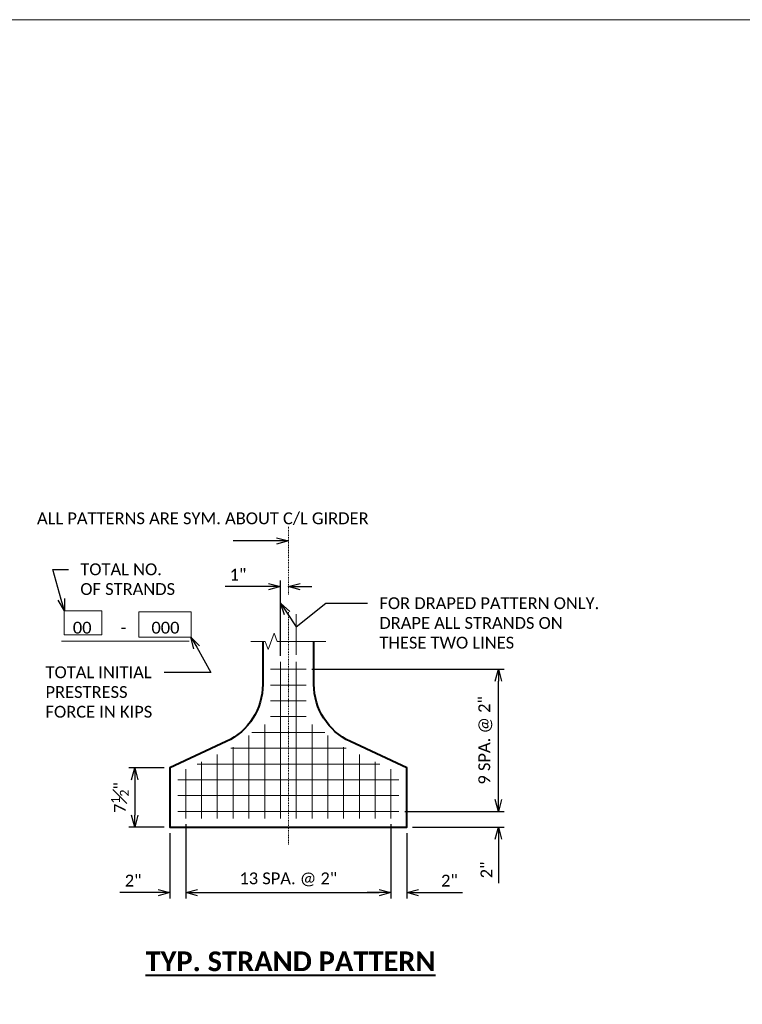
# Model space of a CAD drawing. Extents: x -388 to 987, y 70 to 322.
# Tile 15 of 16: x 424 to 516, y 197 to 322. Entities that reach past the tile are written whole.
import ezdxf
from ezdxf import colors
from ezdxf.entities.mleader import LeaderData, LeaderLine
from ezdxf.enums import TextEntityAlignment as Align
from ezdxf.math import Vec2, Vec3

# ---------------------------------------------------------------- set-up
doc = ezdxf.new("R2010")
doc.units = 0
doc.header["$MEASUREMENT"] = 0
doc.linetypes.add('Wisdot4', pattern=[0.28125, 0.125, -0.0625, 0.03125, -0.0625])
for name, color, linetype, lineweight in [('B_ANNO_BREAK', 7, 'Continuous', 18), ('B_ANNO_DIM', 7, 'Continuous', 18), ('B_ANNO_TEXT', 7, 'Continuous', 18), ('B_ANNO_TEXT_TITLE', 7, 'Continuous', 40), ('B_CNTR_GIRD', 2, 'Wisdot4', 18), ('B_CONC_GIRD', 50, 'Continuous', 40), ('B_DETAIL', 7, 'Continuous', 18)]:
    doc.layers.add(name, color=color, linetype=linetype, lineweight=lineweight)
doc.layers.add('B_ANNO_NOPLOT', color=47, linetype='Continuous', lineweight=18, plot=False)
doc.styles.add('Annotative', font='calibri.ttf', dxfattribs={"height": 0.0625})
doc.styles.get("Standard").update_dxf_attribs({"font": 'calibri.ttf'})
doc.styles.add('Title', font='calibrib.ttf', dxfattribs={"height": 0.125})
doc.dimstyles.new('Annotative', dxfattribs={"dimscale": 0, "dimtxt": 0.0625, "dimasz": 0.0625, "dimexe": 0.03125, "dimexo": 0.03125, "dimgap": 0.03125, "dimtad": 1, "dimdec": 3, "dimzin": 3, "dimdsep": 46, "dimlunit": 4, "dimtxsty": 'Standard', "dimblk": 'OPEN30', "dimcen": 0.03125, "dimaunit": 1, "dimadec": 0, "dimazin": 3, "dimtfac": 0.75, "dimtdec": 3, "dimtofl": 0, "dimtmove": 0, "dimatfit": 3, "dimldrblk": 'OPEN30', "dimfxl": 1, "dimtfill": 1, "dimfrac": 1, "dimtolj": 1, "dimtzin": 0, "dimarcsym": 0})

# ---------------------------------------------------------------- blocks, each defined once
blk = doc.blocks.new('_Open30')
at = {"color": 0, "linetype": 'ByBlock', "lineweight": -2}
for p, q in [((-1, 0.268), (0, 0)), ((0, 0), (-1, -0.268)), ((0, 0), (-1, 0))]:
    blk.add_line(p, q, dxfattribs=at)
blk = doc.blocks.new('*D53')
at = {"layer": 'B_ANNO_DIM', "color": 0, "lineweight": -2, "transparency": 16777216}
for p, q in [((188.54, 171.4), (188.54, 180.93)), ((187.04, 180.18), (181.53, 180.18)), ((191.04, 180.18), (192.54, 180.18))]:
    blk.add_line(p, q, dxfattribs=at)
at = {"layer": 'Defpoints', "color": 0, "transparency": 16777216}
for p in [(189.54, 180.18), (189.54, 180.18), (188.54, 170.65)]:
    blk.add_point(p, dxfattribs=at)
at = {"layer": 'B_ANNO_DIM', "color": 0, "lineweight": -2, "transparency": 16777216, "xscale": 1.5, "yscale": 1.5, "zscale": 1.5}
blk.add_blockref('_Open30', (188.54, 180.18), dxfattribs=at)
at = {"layer": 'B_ANNO_DIM', "color": 0, "lineweight": -2, "transparency": 16777216, "xscale": 1.5, "yscale": 1.5, "zscale": 1.5, "rotation": 180}
blk.add_blockref('_Open30', (189.54, 180.18), dxfattribs=at)
at = {"layer": 'B_ANNO_DIM', "color": 0, "transparency": 16777216, "insert": (183.16, 181.68), "char_height": 1.5, "attachment_point": 5, "bg_fill": 3, "box_fill_scale": 1.25, "bg_fill_color": 256, "bg_fill_true_color": 13158600, "bg_fill_transparency": 0}
blk.add_mtext('\\A1;1"', dxfattribs=at)
blk = doc.blocks.new('*D106')
at = {"layer": 'B_ANNO_DIM', "color": 0, "lineweight": -2, "transparency": 16777216}
for p, q in [((173.79, 157.19), (169.34, 157.19)), ((170.09, 155.69), (170.09, 151.19)), ((173.79, 149.69), (169.34, 149.69))]:
    blk.add_line(p, q, dxfattribs=at)
at = {"layer": 'Defpoints', "color": 0, "transparency": 16777216}
for p in [(174.54, 157.19), (170.09, 149.69), (174.54, 149.69)]:
    blk.add_point(p, dxfattribs=at)
at = {"layer": 'B_ANNO_DIM', "color": 0, "lineweight": -2, "transparency": 16777216, "xscale": 1.5, "yscale": 1.5, "zscale": 1.5}
for p, rotation in [((170.09, 157.19), 90), ((170.09, 149.69), 270)]:
    blk.add_blockref('_Open30', p, dxfattribs=dict(at, rotation=rotation))
at = {"layer": 'B_ANNO_DIM', "color": 0, "transparency": 16777216, "insert": (168.2, 153.44), "char_height": 1.5, "attachment_point": 5, "rotation": 90}
blk.add_mtext('\\A1;7{\\H0.75x;\\S1#2;}"', dxfattribs=at)
blk = doc.blocks.new('*D54')
at = {"layer": 'B_ANNO_DIM', "color": 0, "lineweight": -2, "transparency": 16777216}
for p, q in [((176.54, 150.05), (176.54, 140.66)), ((174.54, 148.94), (174.54, 140.66)), ((173.04, 141.41), (168.21, 141.41)), ((178.04, 141.41), (179.54, 141.41))]:
    blk.add_line(p, q, dxfattribs=at)
at = {"layer": 'Defpoints', "color": 0, "transparency": 16777216}
for p in [(176.54, 150.8), (174.54, 149.69), (174.54, 141.41)]:
    blk.add_point(p, dxfattribs=at)
at = {"layer": 'B_ANNO_DIM', "color": 0, "lineweight": -2, "transparency": 16777216, "xscale": 1.5, "yscale": 1.5, "zscale": 1.5}
blk.add_blockref('_Open30', (174.54, 141.41), dxfattribs=at)
at = {"layer": 'B_ANNO_DIM', "color": 0, "lineweight": -2, "transparency": 16777216, "xscale": 1.5, "yscale": 1.5, "zscale": 1.5, "rotation": 180}
blk.add_blockref('_Open30', (176.54, 141.41), dxfattribs=at)
at = {"layer": 'B_ANNO_DIM', "color": 0, "transparency": 16777216, "insert": (169.88, 142.92), "char_height": 1.5, "attachment_point": 5, "bg_fill": 3, "box_fill_scale": 1.25, "bg_fill_color": 256, "bg_fill_true_color": 13158600, "bg_fill_transparency": 0}
blk.add_mtext('\\A1;2"', dxfattribs=at)
blk = doc.blocks.new('*D55')
at = {"layer": 'B_ANNO_DIM', "color": 0, "lineweight": -2, "transparency": 16777216}
for p, q in [((176.54, 150.05), (176.54, 140.66)), ((202.54, 150.05), (202.54, 140.66)), ((178.04, 141.41), (201.04, 141.41))]:
    blk.add_line(p, q, dxfattribs=at)
at = {"layer": 'Defpoints', "color": 0, "transparency": 16777216}
for p in [(176.54, 150.8), (202.54, 150.8), (202.54, 141.41)]:
    blk.add_point(p, dxfattribs=at)
at = {"layer": 'B_ANNO_DIM', "color": 0, "lineweight": -2, "transparency": 16777216, "xscale": 1.5, "yscale": 1.5, "zscale": 1.5, "rotation": 180}
blk.add_blockref('_Open30', (176.54, 141.41), dxfattribs=at)
at = {"layer": 'B_ANNO_DIM', "color": 0, "lineweight": -2, "transparency": 16777216, "xscale": 1.5, "yscale": 1.5, "zscale": 1.5}
blk.add_blockref('_Open30', (202.54, 141.41), dxfattribs=at)
at = {"layer": 'B_ANNO_DIM', "color": 0, "transparency": 16777216, "insert": (189.54, 143.07), "char_height": 1.5, "attachment_point": 5, "bg_fill": 3, "box_fill_scale": 1.25, "bg_fill_color": 256, "bg_fill_true_color": 13158600, "bg_fill_transparency": 0}
blk.add_mtext('\\A1;13 SPA. @ 2"', dxfattribs=at)
blk = doc.blocks.new('*D56')
at = {"layer": 'B_ANNO_DIM', "color": 0, "lineweight": -2, "transparency": 16777216}
for p, q in [((202.54, 150.05), (202.54, 140.66)), ((204.54, 148.94), (204.54, 140.66)), ((201.04, 141.41), (199.54, 141.41)), ((206.04, 141.41), (211.63, 141.41))]:
    blk.add_line(p, q, dxfattribs=at)
at = {"layer": 'Defpoints', "color": 0, "transparency": 16777216}
for p in [(202.54, 150.8), (204.54, 149.69), (202.54, 141.41)]:
    blk.add_point(p, dxfattribs=at)
at = {"layer": 'B_ANNO_DIM', "color": 0, "lineweight": -2, "transparency": 16777216, "xscale": 1.5, "yscale": 1.5, "zscale": 1.5}
blk.add_blockref('_Open30', (202.54, 141.41), dxfattribs=at)
at = {"layer": 'B_ANNO_DIM', "color": 0, "lineweight": -2, "transparency": 16777216, "xscale": 1.5, "yscale": 1.5, "zscale": 1.5, "rotation": 180}
blk.add_blockref('_Open30', (204.54, 141.41), dxfattribs=at)
at = {"layer": 'B_ANNO_DIM', "color": 0, "transparency": 16777216, "insert": (209.96, 142.92), "char_height": 1.5, "attachment_point": 5, "bg_fill": 3, "box_fill_scale": 1.25, "bg_fill_color": 256, "bg_fill_true_color": 13158600, "bg_fill_transparency": 0}
blk.add_mtext('\\A1;2"', dxfattribs=at)
blk = doc.blocks.new('*D57')
at = {"layer": 'B_ANNO_DIM', "color": 0, "lineweight": -2, "transparency": 16777216}
for p, q in [((216.16, 153.19), (216.16, 154.69)), ((204.29, 151.69), (216.91, 151.69)), ((205.29, 149.69), (216.91, 149.69)), ((216.16, 148.19), (216.16, 142.61))]:
    blk.add_line(p, q, dxfattribs=at)
at = {"layer": 'Defpoints', "color": 0, "transparency": 16777216}
for p in [(203.54, 151.69), (216.16, 151.69), (204.54, 149.69)]:
    blk.add_point(p, dxfattribs=at)
at = {"layer": 'B_ANNO_DIM', "color": 0, "lineweight": -2, "transparency": 16777216, "xscale": 1.5, "yscale": 1.5, "zscale": 1.5}
for p, rotation in [((216.16, 151.69), 270), ((216.16, 149.69), 90)]:
    blk.add_blockref('_Open30', p, dxfattribs=dict(at, rotation=rotation))
at = {"layer": 'B_ANNO_DIM', "color": 0, "transparency": 16777216, "insert": (214.65, 144.27), "char_height": 1.5, "attachment_point": 5, "rotation": 90, "bg_fill": 3, "box_fill_scale": 1.25, "bg_fill_color": 256, "bg_fill_true_color": 13158600, "bg_fill_transparency": 0}
blk.add_mtext('\\A1;2"', dxfattribs=at)
blk = doc.blocks.new('*D58')
at = {"layer": 'B_ANNO_DIM', "color": 0, "lineweight": -2, "transparency": 16777216}
for p, q in [((192.54, 169.69), (216.91, 169.69)), ((216.16, 153.19), (216.16, 168.19)), ((204.29, 151.69), (216.91, 151.69))]:
    blk.add_line(p, q, dxfattribs=at)
at = {"layer": 'Defpoints', "color": 0, "transparency": 16777216}
for p in [(191.79, 169.69), (216.16, 169.69), (203.54, 151.69)]:
    blk.add_point(p, dxfattribs=at)
at = {"layer": 'B_ANNO_DIM', "color": 0, "lineweight": -2, "transparency": 16777216, "xscale": 1.5, "yscale": 1.5, "zscale": 1.5}
for p, rotation in [((216.16, 169.69), 90), ((216.16, 151.69), 270)]:
    blk.add_blockref('_Open30', p, dxfattribs=dict(at, rotation=rotation))
at = {"layer": 'B_ANNO_DIM', "color": 0, "transparency": 16777216, "insert": (214.5, 160.69), "char_height": 1.5, "attachment_point": 5, "rotation": 90, "bg_fill": 3, "box_fill_scale": 1.25, "bg_fill_color": 256, "bg_fill_true_color": 13158600, "bg_fill_transparency": 0}
blk.add_mtext('\\A1;9 SPA. @ 2"', dxfattribs=at)
blk = doc.blocks.new('INS_G45W_BASE2')
at = {"layer": 'B_ANNO_DIM'}
for p, q in [((190.544, 171.5359, 0.8422), (190.544, 176.6659, 0.8422)), ((176.8235, 169.305, 0.8422), (179.7249, 169.305, 0.8422))]:
    blk.add_line(p, q, dxfattribs=at)
at = {"layer": 'B_ANNO_TEXT'}
blk.add_line((160.8193, 173.2699, 0.8422), (176.9559, 173.2699, 0.8422), dxfattribs=at)
at = {"layer": 'B_ANNO_TEXT', "elevation": 0.8422, "flags": 128}
for points in [[(161.1358, 177.0945), (161.1358, 174.0589), (165.929, 174.0589), (165.929, 177.0945), (161.1358, 177.0945)], [(170.6004, 176.9798), (170.6004, 173.7844), (177.2308, 173.7844), (177.2308, 176.9798), (170.6004, 176.9798)]]:
    blk.add_lwpolyline(points, dxfattribs=at)
at = {"layer": 'B_CNTR_GIRD'}
for p, q in [((189.5439, 187.7607, 0.8422), (189.5439, 179.1919, 0.8422)), ((189.5439, 176.9449, 0.8422), (189.5439, 147.4515, 0.8422))]:
    blk.add_line(p, q, dxfattribs=at)
at = {"layer": 'B_CONC_GIRD', "elevation": 0.8422}
blk.add_lwpolyline([(186.2938, 173.2317), (186.2938, 167.7814, -0.29141545), (181.6839, 160.5315), (174.5439, 157.1914), (174.5439, 149.6918), (204.5439, 149.6918), (204.5439, 157.1914), (197.4039, 160.5315, -0.29101669), (192.7937, 167.7814), (192.7937, 173.2317)], format="xyb", dxfattribs=at)
at = {"layer": 'B_DETAIL'}
for p, q in [((187.2943, 169.6924, 0.8422), (191.7932, 169.6924, 0.8422)), ((188.5438, 170.6539, 0.8422), (188.5438, 150.8014, 0.8422)), ((190.5437, 170.6539, 0.8422), (190.5437, 150.8014, 0.8422)), ((187.2943, 167.6922, 0.8422), (191.7932, 167.6922, 0.8422)), ((187.2943, 165.6919, 0.8422), (191.7932, 165.6919, 0.8422)), ((187.2943, 163.6917, 0.8422), (191.7932, 163.6917, 0.8422)), ((186.5439, 162.6915, 0.8422), (186.5439, 150.8014, 0.8422)), ((192.5439, 162.6915, 0.8422), (192.5439, 150.8014, 0.8422)), ((184.5437, 161.3014, 0.8422), (184.5437, 150.8014, 0.8422)), ((184.9239, 161.6914, 0.8422), (194.1639, 161.6914, 0.8422)), ((194.5438, 161.3014, 0.8422), (194.5438, 150.8014, 0.8422)), ((182.2438, 159.6915, 0.8422), (196.8538, 159.6915, 0.8422)), ((182.5438, 159.8415, 0.8422), (182.5438, 150.8014, 0.8422)), ((196.5437, 159.8415, 0.8422), (196.5437, 150.8014, 0.8422)), ((180.5439, 158.8917, 0.8422), (180.5439, 150.8014, 0.8422)), ((198.5439, 158.8917, 0.8422), (198.5439, 150.8014, 0.8422)), ((177.9737, 157.6917, 0.8422), (201.1239, 157.6917, 0.8422)), ((178.5437, 157.9617, 0.8422), (178.5437, 150.8014, 0.8422)), ((200.5438, 157.9617, 0.8422), (200.5438, 150.8014, 0.8422)), ((176.5438, 157.0215, 0.8422), (176.5438, 150.8014, 0.8422)), ((202.5437, 157.0215, 0.8422), (202.5437, 150.8014, 0.8422)), ((175.544, 155.6914, 0.8422), (203.5438, 155.6914, 0.8422)), ((175.544, 153.6915, 0.8422), (203.5438, 153.6915, 0.8422)), ((175.544, 151.6917, 0.8422), (203.5438, 151.6917, 0.8422))]:
    blk.add_line(p, q, dxfattribs=at)
at = {"layer": 'B_ANNO_TEXT', "insert": (162.2379, 174.2018, 0.8422), "char_height": 1.500001, "attachment_point": 7, "line_spacing_factor": 0.8, "style": 'Annotative'}
blk.add_mtext('00       -      000', dxfattribs=at)
at = {"layer": 'B_ANNO_TEXT', "style": 'Annotative'}
blk.add_attdef('HAU', text='', height=1.5, dxfattribs=at).set_placement((312.9622, 153.7281, 1.6845), align=Align.MIDDLE_CENTER)
at = {"layer": 'B_ANNO_TEXT_TITLE', "insert": (189.8213, 133.9452, 0.8422), "char_height": 2.4996, "attachment_point": 2, "line_spacing_factor": 0.8, "style": 'Title'}
blk.add_mtext('{\\LTYP. STRAND PATTERN}', dxfattribs=at)
at = {"layer": 'B_ANNO_DIM'}
dim = blk.add_linear_dim(base=(170.0858, 149.6918, 0.8422), p1=(174.5439, 157.1914, 0.8422), p2=(174.5439, 149.6918, 0.8422), angle=90, dimstyle='Annotative', override={"dimtfill": 0}, dxfattribs=at)
dim.commit()
dim.dimension.update_dxf_attribs({"geometry": '*D106', "text_midpoint": (168.2004, 153.4416, 0.8422)})
ml = blk.add_multileader_mtext('Standard', dxfattribs=at)
ml.set_content('ALL PATTERNS ARE SYM. ABOUT C/L GIRDER', color=256)
ml.set_leader_properties()
ml.set_arrow_properties(name='OPEN30')
ml.build(insert=Vec2(0, 0))
ml.multileader.update_dxf_attribs({"text_right_attachment_type": 3, "dogleg_length": 0.125, "arrow_head_size": 1.5, "scale": 24})
ctx = ml.context
ctx.base_point, ctx.scale, ctx.char_height, ctx.arrow_head_size, ctx.landing_gap_size, ctx.plane_origin = Vec3(156.1932, 188.6628, 0.8422), 24, 1.5, 1.5, 1.5, Vec3(189.5439, 185.9517, 0.8422)
ctx.right_attachment = 3
notes = []
notes.append((ctx, [(0, (1, 1, 0), (183.815, 185.9517, 0.8422), (-1, 0), 1.2818, [(0, [(189.5439, 185.9517, 0.8422)], 0, [])])]))
ctx.mtext.insert, ctx.mtext.width, ctx.mtext.flow_direction = Vec3(157.6932, 189.5749, 0.8422), 23.354178, 5
ml = blk.add_multileader_mtext('Standard', dxfattribs=at)
ml.set_content('TOTAL NO.\\POF STRANDS', color=256)
ml.set_leader_properties()
ml.set_arrow_properties(name='OPEN30')
ml.build(insert=Vec2(0, 0))
ml.multileader.update_dxf_attribs({"dogleg_length": 0.125, "arrow_head_size": 1.5, "scale": 24})
ctx = ml.context
ctx.base_point, ctx.scale, ctx.char_height, ctx.arrow_head_size, ctx.landing_gap_size, ctx.plane_origin = Vec3(161.6812, 182.352, 0.8422), 24, 1.5, 1.5, 1.5, Vec3(161.1722, 177.0945, 0.8422)
notes.append((ctx, [(0, (1, 1, 0), (159.7205, 182.352, 0.8422), (1, 0), 1.9606, [(0, [(161.1722, 177.0945, 0.8422), (159.7205, 182.352, 0.8422)], 0, [])])]))
ctx.mtext.insert, ctx.mtext.flow_direction = Vec3(163.1812, 183.113, 0.8422), 5
ml = blk.add_multileader_mtext('Standard', dxfattribs=at)
ml.set_content('FOR DRAPED PATTERN ONLY.\\PDRAPE ALL STRANDS ON\\PTHESE TWO LINES', color=256)
ml.set_leader_properties()
ml.set_arrow_properties(name='OPEN30')
ml.build(insert=Vec2(0, 0))
ml.multileader.update_dxf_attribs({"dogleg_length": 0.125, "arrow_head_size": 1.5, "scale": 24})
ctx = ml.context
ctx.base_point, ctx.scale, ctx.char_height, ctx.arrow_head_size, ctx.landing_gap_size, ctx.plane_origin = Vec3(199.5838, 178.0579, 0.8422), 24, 1.5, 1.5, 1.5, Vec3(188.5438, 178.0579, 0.8422)
notes.append((ctx, [(0, (1, 1, 0), (196.5838, 178.0579, 0.8422), (1, 0), 3, [(1, [(188.5438, 178.0579, 0.8422), (190.544, 175.065, 0.8422), (194.2888, 178.0579, 0.8422)], 0, [])])]))
ctx.mtext.insert, ctx.mtext.flow_direction = Vec3(201.0838, 178.8189, 0.8422), 5
ml = blk.add_multileader_mtext('Standard', dxfattribs=at)
ml.set_content('TOTAL INITIAL\\PPRESTRESS\\PFORCE IN KIPS', color=256)
ml.set_leader_properties()
ml.set_arrow_properties(name='OPEN30')
ml.build(insert=Vec2(0, 0))
ml.multileader.update_dxf_attribs({"dogleg_length": 0.125, "arrow_head_size": 1.5, "scale": 24})
ctx = ml.context
ctx.base_point, ctx.scale, ctx.char_height, ctx.arrow_head_size, ctx.landing_gap_size, ctx.plane_origin = Vec3(157.2751, 169.305, 0.8422), 24, 1.5, 1.5, 1.5, Vec3(177.1925, 173.7844, 0.8422)
notes.append((ctx, [(0, (1, 1, 0), (176.8235, 169.305, 0.8422), (-1, 0), 3, [(0, [(177.1925, 173.7844, 0.8422), (179.7249, 169.305, 0.8422)], 0, [])])]))
ctx.mtext.insert, ctx.mtext.flow_direction = Vec3(158.7751, 170.066, 0.8422), 5
for ctx, leaders in notes:
    for number, flags, end, landing, length, lines in leaders:
        leader = LeaderData()
        leader.index, (leader.has_last_leader_line, leader.has_dogleg_vector, leader.attachment_direction) = number, flags
        leader.last_leader_point, leader.dogleg_vector, leader.dogleg_length = Vec3(end), Vec3(landing), length
        for number, points, colour, breaks in lines:
            line = LeaderLine()
            line.index, line.vertices, line.color, line.breaks = number, Vec3.list(points), colors.encode_raw_color(colour), breaks
            leader.lines.append(line)
        ctx.leaders.append(leader)
dim = blk.add_linear_dim(base=(189.5439, 180.1759, 0.8422), p1=(188.5438, 170.6539, 0.8422), p2=(189.5439, 180.1759, 0.8422), dimstyle='Annotative', dxfattribs=at)
dim.commit()
dim.dimension.update_dxf_attribs({"geometry": '*D53', "text_midpoint": (183.1611, 180.1759, 0.8422), "dimtype": 128})
dim = blk.add_linear_dim(base=(174.5439, 141.412, 0.8422), p1=(176.5438, 150.8014, 0.8422), p2=(174.5439, 149.6918, 0.8422), dimstyle='Annotative', dxfattribs=at)
dim.commit()
dim.dimension.update_dxf_attribs({"geometry": '*D54', "text_midpoint": (169.8766, 142.9195, 0.8422)})
at = {"layer": 'B_ANNO_BREAK', "linetype": 'Continuous', "elevation": 0.8422, "flags": 128}
blk.add_lwpolyline([(184.7938, 173.2317), (186.6187, 173.2317), (186.9937, 172.2014), (187.7437, 174.262), (188.1187, 173.2317), (194.2937, 173.2317)], dxfattribs=at)
at = {"layer": 'B_ANNO_DIM'}
dim = blk.add_linear_dim(base=(202.5437, 141.412, 0.8422), p1=(176.5438, 150.8014, 0.8422), p2=(202.5437, 150.8014, 0.8422), text='13 SPA. @ 2"', dimstyle='Annotative', dxfattribs=at)
dim.commit()
dim.dimension.update_dxf_attribs({"geometry": '*D55', "text_midpoint": (189.5437, 143.0672, 0.8422)})
dim = blk.add_linear_dim(base=(202.5437, 141.412, 0.8422), p1=(204.5439, 149.6918, 0.8422), p2=(202.5437, 150.8014, 0.8422), dimstyle='Annotative', dxfattribs=at)
dim.commit()
dim.dimension.update_dxf_attribs({"geometry": '*D56', "text_midpoint": (209.9612, 141.412, 0.8422), "dimtype": 128})
dim = blk.add_linear_dim(base=(216.1564, 151.6917, 0.8422), p1=(204.5439, 149.6918, 0.8422), p2=(203.5438, 151.6917, 0.8422), angle=90, dimstyle='Annotative', dxfattribs=at)
dim.commit()
dim.dimension.update_dxf_attribs({"geometry": '*D57', "text_midpoint": (216.1564, 144.2745, 0.8422), "dimtype": 128})
dim = blk.add_linear_dim(base=(216.1564, 169.6924, 0.8422), p1=(203.5438, 151.6917, 0.8422), p2=(191.7932, 169.6924, 0.8422), angle=90, text='9 SPA. @ 2"', dimstyle='Annotative', dxfattribs=at)
dim.commit()
dim.dimension.update_dxf_attribs({"geometry": '*D58', "text_midpoint": (214.5012, 160.692, 0.8422)})
at = {"layer": 'B_ANNO_NOPLOT', "flags": 128}
blk.add_lwpolyline([(0, 252), (323.9277, 252), (323.9277, 238.8552), (378, 238.8552), (378, 40.4996), (316.5708, 40.4996), (316.5708, 0), (0, 0), (0, 252)], dxfattribs=at)

msp = doc.modelspace()

# ---------------------------------------------------------------- block references
msp.add_blockref('INS_G45W_BASE2', (268.69, 70.01, -0.84))

doc.saveas('drawing.dxf')
